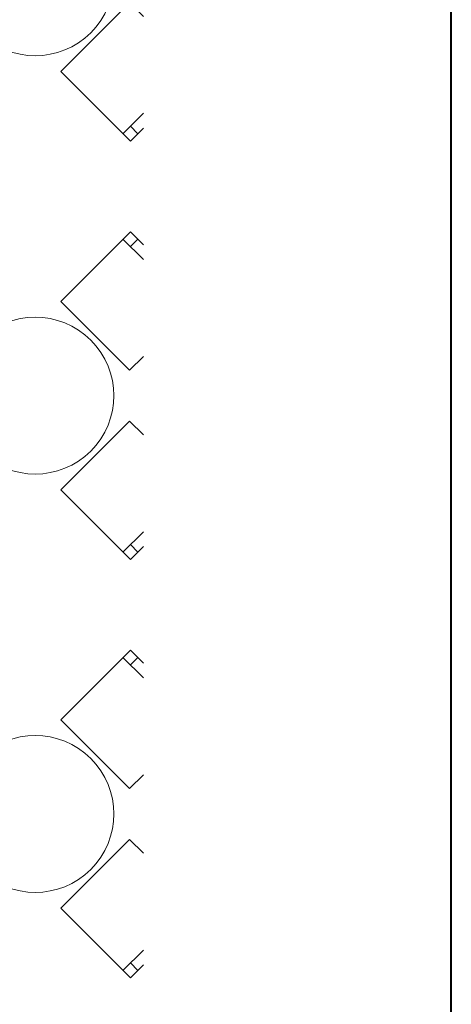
# Model space of a CAD drawing. Header units: millimetres. Extents: x 0 to 415, y 0 to 589.
# Tile 28 of 40: x 405 to 415, y 301 to 324. Entities that reach past the tile are written whole.
import ezdxf
from ezdxf.xclip import XClip

# ---------------------------------------------------------------- set-up
doc = ezdxf.new("R2010")
doc.units = ezdxf.units.MM
doc.header["$MEASUREMENT"] = 0
doc.header["$XCLIPFRAME"] = 0
doc.layers.add('Интерьер - Мебель', color=7, linetype='Continuous')

# ---------------------------------------------------------------- blocks, each defined once
blk = doc.blocks.new('Чертеж_2_2', base_point=(217.704, 72.604))
at = {"layer": 'Интерьер - Мебель', "color": 7, "linetype": 'Continuous', "lineweight": 15, "ltscale": 0.5}
for p, q in [((407.644, 321.941), (407.158, 321.454)), ((407.334, 321.631), (407.511, 321.454)), ((407.158, 318.932), (407.644, 318.446)), ((407.334, 318.755), (407.511, 318.932)), ((407.644, 311.941), (407.158, 311.454)), ((407.334, 311.631), (407.511, 311.454)), ((407.158, 308.932), (407.644, 308.446)), ((407.334, 308.755), (407.511, 308.932)), ((407.644, 301.941), (407.158, 301.454)), ((407.334, 301.631), (407.511, 301.454))]:
    blk.add_line(p, q, dxfattribs=at)
at = {"layer": 'Интерьер - Мебель', "color": 7, "linetype": 'Continuous', "lineweight": 15, "ltscale": 0.5, "flags": 128}
for points in [[(403.737, 326.519, 1), (406.389, 323.867, 1)], [(403.737, 316.519, 1), (406.389, 313.867, 1)], [(403.737, 306.519, 1), (406.389, 303.867, 1)]]:
    blk.add_lwpolyline(points, format="xyb", close=True, dxfattribs=at)
for points in [[(407.644, 324.256), (407.317, 324.583), (405.673, 322.939), (407.334, 321.278), (407.644, 321.587)], [(407.644, 318.799), (407.334, 319.109), (405.673, 317.447), (407.317, 315.803), (407.644, 316.13)], [(407.644, 314.256), (407.317, 314.583), (405.673, 312.939), (407.334, 311.278), (407.644, 311.587)], [(407.644, 308.799), (407.334, 309.109), (405.673, 307.447), (407.317, 305.803), (407.644, 306.13)], [(407.644, 304.256), (407.317, 304.583), (405.673, 302.939), (407.334, 301.278), (407.644, 301.587)]]:
    blk.add_lwpolyline(points, dxfattribs=at)

msp = doc.modelspace()

# ---------------------------------------------------------------- linework, layer by layer
at = {"color": 7, "linetype": 'Continuous', "lineweight": 40}
msp.add_line((415, 5), (415, 589), dxfattribs=at)

# ---------------------------------------------------------------- block references
at = {"color": 161, "linetype": 'Continuous', "lineweight": 40, "true_color": 0x83aefe}
ref = msp.add_blockref('Чертеж_2_2', (217.704, 72.604), dxfattribs=at)
XClip(ref).set_block_clipping_path([(24.004460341, 138.0790885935), (407.6441154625, 585.1734188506)])

doc.saveas('drawing.dxf')
